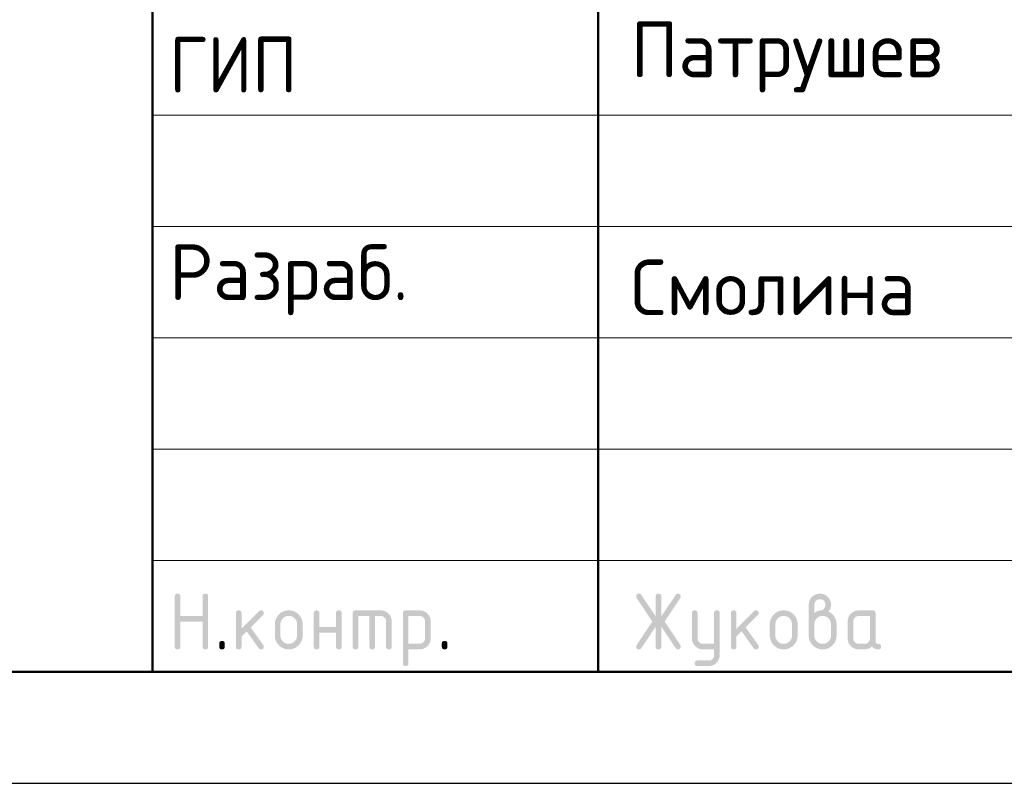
# Model space of a CAD drawing. Header units: millimetres. Extents: x 0 to 29849, y 0 to 14850.
# Tile 2 of 7: x 11202 to 13412, y 0 to 1714. Entities that reach past the tile are written whole.
import ezdxf

# ---------------------------------------------------------------- set-up
doc = ezdxf.new("R2010")
doc.units = ezdxf.units.MM
doc.layers.add('Standard', color=7, linetype='Continuous', lineweight=25)
doc.styles.add('ISOCPEUR', font='isocpeur.ttf')

msp = doc.modelspace()

# ---------------------------------------------------------------- hatches: boundary and pattern name
at = {"layer": 'Standard', "linetype": 'Continuous', "lineweight": 25, "transparency": 33554687}
for points in [[(11549.5, 306.9), (11549.5, 419.4), (11549.5, 420.2), (11549.6, 420.9), (11549.7, 421.5), (11549.9, 422.1), (11550.1, 422.7), (11550.4, 423.2), (11550.7, 423.7), (11551.1, 424.1), (11551.5, 424.5), (11552, 424.8), (11552.5, 425.1), (11553.1, 425.3), (11553.6, 425.4), (11554.3, 425.5), (11555, 425.6), (11555.8, 425.6), (11556.6, 425.6), (11557.3, 425.5), (11558, 425.4), (11558.5, 425.3), (11559.1, 425.1), (11559.6, 424.8), (11560.1, 424.5), (11560.5, 424.1), (11560.9, 423.7), (11561.2, 423.2), (11561.5, 422.7), (11561.7, 422.1), (11561.9, 421.5), (11562, 420.9), (11562.1, 420.2), (11562.1, 419.4), (11562.1, 375.7), (11611.9, 375.7), (11611.9, 419.4), (11611.9, 420.2), (11612, 420.9), (11612.1, 421.5), (11612.3, 422.1), (11612.5, 422.7), (11612.8, 423.2), (11613.1, 423.7), (11613.5, 424.1), (11613.9, 424.5), (11614.4, 424.8), (11614.9, 425.1), (11615.4, 425.3), (11616, 425.4), (11616.7, 425.5), (11617.4, 425.6), (11618.2, 425.6), (11619, 425.6), (11619.7, 425.5), (11620.3, 425.4), (11620.9, 425.3), (11621.5, 425.1), (11622, 424.8), (11622.5, 424.5), (11622.9, 424.1), (11623.3, 423.7), (11623.6, 423.2), (11623.9, 422.7), (11624.1, 422.1), (11624.3, 421.5), (11624.3, 420.9), (11624.4, 420.2), (11624.4, 419.4), (11624.4, 306.9), (11624.4, 306.1), (11624.3, 305.4), (11624.3, 304.7), (11624.1, 304.2), (11623.9, 303.6), (11623.6, 303.1), (11623.3, 302.6), (11622.9, 302.2), (11622.5, 301.8), (11622, 301.5), (11621.5, 301.2), (11620.9, 301), (11620.3, 300.8), (11619.7, 300.7), (11619, 300.6), (11618.2, 300.6), (11617.4, 300.6), (11616.7, 300.7), (11616, 300.8), (11615.4, 301), (11614.9, 301.2), (11614.4, 301.5), (11613.9, 301.8), (11613.5, 302.2), (11613.1, 302.6), (11612.8, 303.1), (11612.5, 303.6), (11612.3, 304.2), (11612.1, 304.7), (11612, 305.4), (11611.9, 306.1), (11611.9, 306.9), (11611.9, 363.1), (11562.1, 363.1), (11562.1, 306.9), (11562.1, 306.1), (11562, 305.4), (11561.9, 304.7), (11561.7, 304.2), (11561.5, 303.6), (11561.2, 303.1), (11560.9, 302.6), (11560.5, 302.2), (11560.1, 301.8), (11559.6, 301.5), (11559.1, 301.2), (11558.5, 301), (11558, 300.8), (11557.3, 300.7), (11556.6, 300.6), (11555.8, 300.6), (11555, 300.6), (11554.3, 300.7), (11553.6, 300.8), (11553.1, 301), (11552.5, 301.2), (11552, 301.5), (11551.5, 301.8), (11551.1, 302.2), (11550.7, 302.6), (11550.4, 303.1), (11550.1, 303.6), (11549.9, 304.2), (11549.7, 304.7), (11549.6, 305.4), (11549.5, 306.1)], [(12629.3, 351.8), (12597, 303.4), (12596.5, 302.7), (12596, 302.2), (12595.4, 301.7), (12594.8, 301.3), (12594.1, 301), (12593.3, 300.8), (12592.6, 300.6), (12591.7, 300.6), (12590.9, 300.6), (12590.2, 300.7), (12589.6, 300.8), (12589, 301.1), (12588.4, 301.3), (12587.9, 301.6), (12587.5, 301.9), (12587.1, 302.3), (12586.7, 302.7), (12586.4, 303.2), (12586.1, 303.7), (12585.9, 304.3), (12585.7, 304.9), (12585.6, 305.6), (12585.5, 306.4), (12585.5, 307.2), (12585.5, 308), (12585.8, 308.8), (12586.1, 309.6), (12586.6, 310.4), (12621.7, 363.1), (12586.6, 415.8), (12586.1, 416.6), (12585.8, 417.4), (12585.5, 418.3), (12585.5, 419.1), (12585.5, 419.9), (12585.6, 420.6), (12585.7, 421.4), (12585.9, 422), (12586.1, 422.6), (12586.4, 423.1), (12586.7, 423.6), (12587.1, 424), (12587.5, 424.4), (12588, 424.7), (12588.5, 425), (12589, 425.2), (12589.6, 425.4), (12590.3, 425.5), (12591, 425.6), (12591.8, 425.6), (12592.6, 425.6), (12593.3, 425.5), (12594.1, 425.3), (12594.7, 424.9), (12595.4, 424.6), (12596, 424), (12596.5, 423.5), (12597, 422.8), (12629.3, 374.5), (12629.3, 419.4), (12629.3, 420.2), (12629.4, 420.9), (12629.5, 421.5), (12629.7, 422.1), (12629.9, 422.7), (12630.2, 423.2), (12630.4, 423.7), (12630.8, 424.1), (12631.2, 424.5), (12631.7, 424.8), (12632.2, 425.1), (12632.8, 425.3), (12633.4, 425.4), (12634.1, 425.5), (12634.7, 425.6), (12635.5, 425.6), (12636.3, 425.6), (12637, 425.5), (12637.7, 425.4), (12638.3, 425.3), (12638.9, 425.1), (12639.3, 424.8), (12639.8, 424.5), (12640.2, 424.1), (12640.6, 423.7), (12640.9, 423.2), (12641.2, 422.7), (12641.4, 422.1), (12641.6, 421.5), (12641.7, 420.9), (12641.8, 420.2), (12641.8, 419.4), (12641.8, 374.5), (12674.1, 422.8), (12674.5, 423.5), (12675.1, 424), (12675.7, 424.6), (12676.3, 424.9), (12677, 425.3), (12677.8, 425.5), (12678.5, 425.6), (12679.4, 425.6), (12680, 425.6), (12680.6, 425.5), (12681.2, 425.4), (12681.7, 425.2), (12682.3, 424.9), (12682.8, 424.6), (12683.3, 424.2), (12683.7, 423.7), (12684.2, 423.3), (12684.5, 422.8), (12684.9, 422.3), (12685.1, 421.7), (12685.3, 421.1), (12685.4, 420.5), (12685.5, 419.9), (12685.5, 419.3), (12685.5, 418.4), (12685.3, 417.5), (12685, 416.6), (12684.5, 415.8), (12649.4, 363.1), (12684.5, 310.4), (12685, 309.6), (12685.3, 308.7), (12685.5, 307.9), (12685.5, 307), (12685.5, 306.3), (12685.4, 305.7), (12685.3, 305.2), (12685.1, 304.6), (12684.9, 304), (12684.5, 303.5), (12684.2, 303), (12683.8, 302.5), (12683.3, 302.1), (12682.8, 301.7), (12682.4, 301.4), (12681.8, 301.1), (12681.3, 300.9), (12680.7, 300.8), (12680.1, 300.6), (12679.5, 300.6), (12678.6, 300.6), (12677.8, 300.8), (12677, 301), (12676.3, 301.3), (12675.6, 301.7), (12675.1, 302.2), (12674.5, 302.7), (12674.1, 303.4), (12641.8, 351.8), (12641.8, 306.9), (12641.8, 306.1), (12641.7, 305.4), (12641.6, 304.7), (12641.4, 304.2), (12641.2, 303.6), (12640.9, 303.1), (12640.6, 302.6), (12640.2, 302.2), (12639.8, 301.8), (12639.3, 301.5), (12638.9, 301.2), (12638.3, 301), (12637.7, 300.8), (12637, 300.7), (12636.3, 300.6), (12635.5, 300.6), (12634.7, 300.6), (12634.1, 300.7), (12633.4, 300.8), (12632.8, 301), (12632.2, 301.2), (12631.7, 301.5), (12631.2, 301.8), (12630.8, 302.2), (12630.4, 302.6), (12630.2, 303.1), (12629.9, 303.6), (12629.7, 304.2), (12629.5, 304.7), (12629.4, 305.4), (12629.3, 306.1), (12629.3, 306.9)], [(11699.5, 347), (11738.8, 386.3), (11739.2, 386.7), (11739.7, 387.1), (11740.2, 387.4), (11740.8, 387.6), (11741.3, 387.9), (11741.9, 388), (11742.5, 388.1), (11743.2, 388.1), (11744, 388.1), (11744.7, 388), (11745.4, 387.9), (11745.9, 387.7), (11746.5, 387.5), (11747, 387.2), (11747.5, 386.9), (11747.9, 386.5), (11748.3, 386.1), (11748.6, 385.6), (11748.9, 385.1), (11749.1, 384.6), (11749.3, 384), (11749.4, 383.3), (11749.5, 382.6), (11749.5, 381.8), (11749.5, 381.2), (11749.3, 380.6), (11749.2, 380.1), (11749, 379.5), (11748.7, 379), (11748.4, 378.5), (11748, 378), (11747.6, 377.5), (11720.1, 350), (11748.2, 310.5), (11748.8, 309.6), (11749.1, 308.7), (11749.5, 307.8), (11749.5, 306.8), (11749.5, 306), (11749.4, 305.4), (11749.3, 304.7), (11749.1, 304.1), (11748.9, 303.5), (11748.6, 303), (11748.3, 302.6), (11747.9, 302.2), (11747.5, 301.8), (11747, 301.5), (11746.5, 301.2), (11745.9, 301), (11745.4, 300.8), (11744.7, 300.7), (11744, 300.6), (11743.2, 300.6), (11742.4, 300.6), (11741.6, 300.8), (11740.9, 301), (11740.2, 301.3), (11739.6, 301.6), (11739, 302.1), (11738.5, 302.6), (11738, 303.3), (11711.1, 341.1), (11699.5, 329.4), (11699.5, 306.9), (11699.5, 306.1), (11699.4, 305.4), (11699.3, 304.7), (11699.1, 304.2), (11698.9, 303.6), (11698.6, 303.1), (11698.3, 302.6), (11697.9, 302.2), (11697.5, 301.8), (11697, 301.5), (11696.5, 301.2), (11696, 301), (11695.4, 300.8), (11694.7, 300.7), (11694, 300.6), (11693.2, 300.6), (11692.4, 300.6), (11691.7, 300.7), (11691.1, 300.8), (11690.5, 301), (11689.9, 301.2), (11689.4, 301.5), (11688.9, 301.8), (11688.5, 302.2), (11688.1, 302.6), (11687.8, 303.1), (11687.5, 303.6), (11687.3, 304.2), (11687.1, 304.7), (11687, 305.4), (11687, 306.1), (11687, 306.9), (11687, 381.8), (11687, 382.6), (11687, 383.3), (11687.1, 384), (11687.3, 384.6), (11687.5, 385.1), (11687.8, 385.6), (11688.1, 386.1), (11688.5, 386.5), (11688.9, 386.9), (11689.4, 387.2), (11689.9, 387.5), (11690.5, 387.7), (11691.1, 387.9), (11691.7, 388), (11692.4, 388.1), (11693.2, 388.1), (11694, 388.1), (11694.7, 388), (11695.4, 387.9), (11696, 387.7), (11696.5, 387.5), (11697, 387.2), (11697.5, 386.9), (11697.9, 386.5), (11698.3, 386.1), (11698.6, 385.6), (11698.9, 385.1), (11699.1, 384.6), (11699.3, 384), (11699.4, 383.3), (11699.5, 382.6), (11699.5, 381.8)], [(11874.3, 338.1), (11874.3, 306.9), (11874.3, 306.1), (11874.2, 305.4), (11874.1, 304.7), (11873.9, 304.2), (11873.7, 303.6), (11873.5, 303.1), (11873.2, 302.6), (11872.8, 302.2), (11872.4, 301.8), (11871.9, 301.5), (11871.4, 301.2), (11870.8, 301), (11870.2, 300.8), (11869.5, 300.7), (11868.9, 300.6), (11868.1, 300.6), (11867.3, 300.6), (11866.6, 300.7), (11865.9, 300.8), (11865.3, 301), (11864.7, 301.2), (11864.3, 301.5), (11863.8, 301.8), (11863.4, 302.2), (11863, 302.6), (11862.7, 303.1), (11862.4, 303.6), (11862.2, 304.2), (11862, 304.7), (11861.9, 305.4), (11861.8, 306.1), (11861.8, 306.9), (11861.8, 381.8), (11861.8, 382.6), (11861.9, 383.3), (11862, 384), (11862.2, 384.6), (11862.4, 385.1), (11862.7, 385.6), (11863, 386.1), (11863.4, 386.5), (11863.8, 386.9), (11864.3, 387.2), (11864.7, 387.5), (11865.3, 387.7), (11865.9, 387.9), (11866.6, 388), (11867.3, 388.1), (11868.1, 388.1), (11868.9, 388.1), (11869.5, 388), (11870.2, 387.9), (11870.8, 387.7), (11871.4, 387.5), (11871.9, 387.2), (11872.4, 386.9), (11872.8, 386.5), (11873.2, 386.1), (11873.5, 385.6), (11873.7, 385.2), (11873.9, 384.6), (11874.1, 384), (11874.2, 383.3), (11874.3, 382.6), (11874.3, 381.8), (11874.3, 350.6), (11911.7, 350.6), (11911.7, 381.8), (11911.7, 382.6), (11911.8, 383.3), (11911.9, 384), (11912.1, 384.6), (11912.3, 385.2), (11912.6, 385.6), (11912.8, 386.1), (11913.2, 386.5), (11913.6, 386.9), (11914.1, 387.2), (11914.6, 387.5), (11915.2, 387.7), (11915.8, 387.9), (11916.5, 388), (11917.1, 388.1), (11917.9, 388.1), (11918.7, 388.1), (11919.4, 388), (11920.1, 387.9), (11920.7, 387.7), (11921.3, 387.5), (11921.7, 387.2), (11922.2, 386.9), (11922.6, 386.5), (11923, 386.1), (11923.3, 385.6), (11923.6, 385.1), (11923.8, 384.6), (11924, 384), (11924.1, 383.3), (11924.2, 382.6), (11924.2, 381.8), (11924.2, 306.9), (11924.2, 306.1), (11924.1, 305.4), (11924, 304.7), (11923.8, 304.2), (11923.6, 303.6), (11923.3, 303.1), (11923, 302.6), (11922.6, 302.2), (11922.2, 301.8), (11921.7, 301.5), (11921.3, 301.2), (11920.7, 301), (11920.1, 300.8), (11919.4, 300.7), (11918.7, 300.6), (11917.9, 300.6), (11917.1, 300.6), (11916.5, 300.7), (11915.8, 300.8), (11915.2, 301), (11914.6, 301.2), (11914.1, 301.5), (11913.6, 301.8), (11913.2, 302.2), (11912.8, 302.6), (11912.6, 303.1), (11912.3, 303.6), (11912.1, 304.2), (11911.9, 304.7), (11911.8, 305.4), (11911.7, 306.1), (11911.7, 306.9), (11911.7, 338.1)], [(11955.5, 388.1), (12011.7, 388.1), (12013, 388.1), (12014.2, 388), (12015.5, 387.8), (12016.7, 387.6), (12017.9, 387.4), (12019.1, 387.1), (12020.2, 386.7), (12021.3, 386.3), (12022.4, 385.8), (12023.5, 385.2), (12024.5, 384.7), (12025.5, 384), (12026.6, 383.3), (12027.5, 382.5), (12028.5, 381.7), (12029.4, 380.8), (12030.3, 379.9), (12031.1, 378.9), (12031.9, 378), (12032.6, 376.9), (12033.3, 375.9), (12033.8, 374.9), (12034.4, 373.8), (12034.8, 372.7), (12035.3, 371.6), (12035.6, 370.5), (12036, 369.3), (12036.2, 368.1), (12036.4, 366.9), (12036.6, 365.6), (12036.7, 364.4), (12036.7, 363.1), (12036.7, 306.9), (12036.7, 306.1), (12036.6, 305.4), (12036.5, 304.7), (12036.3, 304.2), (12036.1, 303.6), (12035.8, 303.1), (12035.5, 302.6), (12035.1, 302.2), (12034.7, 301.8), (12034.2, 301.5), (12033.7, 301.2), (12033.1, 301), (12032.6, 300.8), (12031.9, 300.7), (12031.2, 300.6), (12030.4, 300.6), (12029.6, 300.6), (12028.9, 300.7), (12028.3, 300.8), (12027.7, 301), (12027.1, 301.2), (12026.6, 301.5), (12026.1, 301.8), (12025.7, 302.2), (12025.3, 302.6), (12025, 303.1), (12024.7, 303.6), (12024.5, 304.2), (12024.3, 304.7), (12024.2, 305.4), (12024.1, 306.1), (12024.1, 306.9), (12024.1, 363.1), (12024.1, 364.4), (12023.9, 365.6), (12023.7, 366.8), (12023.2, 367.9), (12022.8, 369), (12022.1, 370.1), (12021.5, 371.1), (12020.6, 372), (12019.7, 372.9), (12018.7, 373.5), (12017.7, 374.2), (12016.5, 374.7), (12015.4, 375.1), (12014.2, 375.3), (12013, 375.5), (12011.7, 375.5), (11999.2, 375.5), (11999.2, 306.9), (11999.2, 306.1), (11999.1, 305.4), (11999, 304.7), (11998.8, 304.2), (11998.6, 303.6), (11998.3, 303.1), (11998, 302.6), (11997.7, 302.2), (11997.3, 301.8), (11996.8, 301.5), (11996.3, 301.2), (11995.7, 301), (11995.1, 300.8), (11994.4, 300.7), (11993.7, 300.6), (11993, 300.6), (11992.2, 300.6), (11991.5, 300.7), (11990.8, 300.8), (11990.2, 301), (11989.6, 301.2), (11989.1, 301.5), (11988.7, 301.8), (11988.3, 302.2), (11987.9, 302.6), (11987.6, 303.1), (11987.3, 303.6), (11987.1, 304.2), (11986.9, 304.7), (11986.8, 305.4), (11986.7, 306.1), (11986.7, 306.9), (11986.7, 375.5), (11961.8, 375.5), (11961.8, 306.9), (11961.8, 306.1), (11961.7, 305.4), (11961.6, 304.7), (11961.4, 304.2), (11961.2, 303.6), (11960.9, 303.1), (11960.6, 302.6), (11960.2, 302.2), (11959.8, 301.8), (11959.3, 301.5), (11958.8, 301.2), (11958.2, 301), (11957.7, 300.8), (11957, 300.7), (11956.3, 300.6), (11955.5, 300.6), (11954.7, 300.6), (11954, 300.7), (11953.4, 300.8), (11952.8, 301), (11952.2, 301.2), (11951.7, 301.5), (11951.2, 301.8), (11950.8, 302.2), (11950.4, 302.6), (11950.1, 303.1), (11949.8, 303.6), (11949.6, 304.2), (11949.4, 304.7), (11949.3, 305.4), (11949.2, 306.1), (11949.2, 306.9), (11949.2, 381.8), (11949.2, 382.6), (11949.3, 383.3), (11949.4, 384), (11949.6, 384.6), (11949.8, 385.1), (11950.1, 385.6), (11950.4, 386.1), (11950.8, 386.5), (11951.2, 386.9), (11951.7, 387.2), (11952.2, 387.5), (11952.8, 387.7), (11953.3, 387.9), (11954, 388), (11954.7, 388.1)], [(12760.4, 288), (12760.4, 300.6), (12735.5, 300.6), (12734.2, 300.6), (12732.9, 300.8), (12731.7, 300.9), (12730.4, 301.1), (12729.2, 301.3), (12728.1, 301.7), (12726.9, 302), (12725.8, 302.5), (12724.7, 302.9), (12723.7, 303.5), (12722.6, 304.1), (12721.6, 304.7), (12720.6, 305.4), (12719.6, 306.2), (12718.7, 307), (12717.8, 307.9), (12716.9, 308.8), (12716.1, 309.8), (12715.3, 310.8), (12714.6, 311.8), (12713.9, 312.8), (12713.4, 313.8), (12712.8, 314.9), (12712.4, 316), (12711.9, 317.1), (12711.6, 318.3), (12711.2, 319.4), (12711, 320.6), (12710.8, 321.8), (12710.7, 323.1), (12710.6, 324.3), (12710.6, 325.6), (12710.6, 381.8), (12710.6, 382.6), (12710.7, 383.3), (12710.7, 384), (12710.9, 384.6), (12711.1, 385.1), (12711.4, 385.6), (12711.7, 386.1), (12712.1, 386.5), (12712.5, 386.9), (12713, 387.2), (12713.5, 387.5), (12714.1, 387.7), (12714.7, 387.9), (12715.3, 388), (12716, 388.1), (12716.8, 388.1), (12717.6, 388.1), (12718.3, 388), (12719, 387.9), (12719.6, 387.7), (12720.1, 387.5), (12720.6, 387.2), (12721.1, 386.9), (12721.5, 386.5), (12721.9, 386.1), (12722.2, 385.6), (12722.5, 385.2), (12722.7, 384.6), (12722.9, 384), (12723, 383.3), (12723.1, 382.6), (12723.1, 381.8), (12723.1, 325.7), (12723.1, 324.4), (12723.3, 323.2), (12723.5, 322), (12724, 320.9), (12724.5, 319.8), (12725.1, 318.8), (12725.8, 317.8), (12726.8, 316.9), (12727.7, 315.9), (12728.7, 315.2), (12729.7, 314.5), (12730.8, 314.1), (12731.9, 313.6), (12733.1, 313.4), (12734.2, 313.2), (12735.5, 313.2), (12760.4, 313.2), (12760.4, 381.8), (12760.4, 382.6), (12760.5, 383.3), (12760.6, 384), (12760.8, 384.6), (12761, 385.2), (12761.3, 385.6), (12761.6, 386.1), (12762, 386.5), (12762.4, 386.9), (12762.9, 387.2), (12763.4, 387.5), (12763.9, 387.7), (12764.5, 387.9), (12765.2, 388), (12765.9, 388.1), (12766.7, 388.1), (12767.5, 388.1), (12768.1, 388), (12768.8, 387.9), (12769.4, 387.7), (12770, 387.5), (12770.5, 387.2), (12771, 386.9), (12771.4, 386.5), (12771.8, 386.1), (12772.1, 385.6), (12772.4, 385.1), (12772.5, 384.6), (12772.7, 384), (12772.8, 383.3), (12772.9, 382.6), (12772.9, 381.8), (12772.9, 288.2), (12772.9, 286.9), (12772.8, 285.6), (12772.7, 284.4), (12772.5, 283.2), (12772.3, 282), (12771.9, 280.8), (12771.6, 279.6), (12771.2, 278.5), (12770.7, 277.4), (12770.2, 276.4), (12769.6, 275.3), (12768.9, 274.3), (12768.3, 273.3), (12767.5, 272.3), (12766.7, 271.4), (12765.8, 270.5), (12764.9, 269.6), (12764, 268.8), (12763, 268), (12762, 267.3), (12761, 266.6), (12760, 266), (12759, 265.5), (12757.9, 265), (12756.8, 264.6), (12755.6, 264.2), (12754.5, 263.9), (12753.3, 263.6), (12752.1, 263.4), (12750.8, 263.3), (12749.6, 263.2), (12748.3, 263.2), (12723.1, 263.2), (12722.3, 263.2), (12721.6, 263.3), (12720.9, 263.4), (12720.3, 263.6), (12719.8, 263.8), (12719.3, 264.1), (12718.8, 264.4), (12718.4, 264.8), (12718, 265.1), (12717.7, 265.6), (12717.4, 266.1), (12717.2, 266.7), (12717, 267.3), (12716.9, 268), (12716.8, 268.7), (12716.8, 269.5), (12716.8, 270.1), (12716.9, 270.7), (12717.1, 271.2), (12717.3, 271.8), (12717.5, 272.3), (12717.9, 272.8), (12718.2, 273.3), (12718.7, 273.8), (12719.2, 274.3), (12719.7, 274.6), (12720.2, 275), (12720.8, 275.2), (12721.3, 275.5), (12721.9, 275.6), (12722.5, 275.7), (12723.1, 275.7), (12748, 275.7), (12749.3, 275.7), (12750.5, 275.9), (12751.7, 276.1), (12752.8, 276.6), (12753.9, 277), (12754.9, 277.7), (12755.9, 278.3), (12756.8, 279.2), (12757.7, 280.1), (12758.4, 281.1), (12759.1, 282), (12759.5, 283.2), (12760, 284.2), (12760.2, 285.5), (12760.4, 286.7)], [(12810.5, 347), (12849.8, 386.3), (12850.2, 386.7), (12850.7, 387.1), (12851.2, 387.4), (12851.8, 387.6), (12852.4, 387.9), (12853, 388), (12853.6, 388.1), (12854.2, 388.1), (12855, 388.1), (12855.7, 388), (12856.4, 387.9), (12857, 387.7), (12857.6, 387.5), (12858.1, 387.2), (12858.5, 386.9), (12858.9, 386.5), (12859.3, 386.1), (12859.6, 385.6), (12859.9, 385.1), (12860.1, 384.6), (12860.3, 384), (12860.4, 383.3), (12860.5, 382.6), (12860.5, 381.8), (12860.5, 381.2), (12860.4, 380.6), (12860.3, 380.1), (12860, 379.5), (12859.8, 379), (12859.4, 378.5), (12859.1, 378), (12858.6, 377.5), (12831.1, 350), (12859.3, 310.5), (12859.9, 309.6), (12860.2, 308.7), (12860.5, 307.8), (12860.5, 306.8), (12860.5, 306), (12860.4, 305.4), (12860.3, 304.7), (12860.1, 304.1), (12859.9, 303.5), (12859.6, 303), (12859.3, 302.6), (12858.9, 302.2), (12858.5, 301.8), (12858.1, 301.5), (12857.6, 301.2), (12857, 301), (12856.4, 300.8), (12855.7, 300.7), (12855, 300.6), (12854.2, 300.6), (12853.4, 300.6), (12852.7, 300.8), (12851.9, 301), (12851.3, 301.3), (12850.6, 301.6), (12850.1, 302.1), (12849.5, 302.6), (12849, 303.3), (12822.2, 341.1), (12810.5, 329.4), (12810.5, 306.9), (12810.5, 306.1), (12810.4, 305.4), (12810.3, 304.7), (12810.1, 304.2), (12809.9, 303.6), (12809.6, 303.1), (12809.3, 302.6), (12808.9, 302.2), (12808.6, 301.8), (12808.1, 301.5), (12807.6, 301.2), (12807, 301), (12806.4, 300.8), (12805.7, 300.7), (12805, 300.6), (12804.2, 300.6), (12803.5, 300.6), (12802.8, 300.7), (12802.1, 300.8), (12801.5, 301), (12800.9, 301.2), (12800.4, 301.5), (12799.9, 301.8), (12799.5, 302.2), (12799.2, 302.6), (12798.9, 303.1), (12798.6, 303.6), (12798.4, 304.2), (12798.2, 304.7), (12798.1, 305.4), (12798, 306.1), (12798, 306.9), (12798, 381.8), (12798, 382.6), (12798.1, 383.3), (12798.2, 384), (12798.4, 384.6), (12798.6, 385.1), (12798.9, 385.6), (12799.2, 386.1), (12799.5, 386.5), (12799.9, 386.9), (12800.4, 387.2), (12800.9, 387.5), (12801.5, 387.7), (12802.1, 387.9), (12802.8, 388), (12803.5, 388.1), (12804.2, 388.1), (12805, 388.1), (12805.7, 388), (12806.4, 387.9), (12807, 387.7), (12807.6, 387.5), (12808.1, 387.2), (12808.6, 386.9), (12808.9, 386.5), (12809.3, 386.1), (12809.6, 385.6), (12809.9, 385.1), (12810.1, 384.6), (12810.3, 384), (12810.4, 383.3), (12810.5, 382.6), (12810.5, 381.8)], [(11649.5, 313.2), (11649.5, 313.9), (11649.6, 314.6), (11649.7, 315.3), (11649.9, 315.9), (11650.1, 316.5), (11650.4, 317), (11650.7, 317.5), (11651.1, 317.9), (11651.5, 318.3), (11651.9, 318.5), (11652.4, 318.8), (11653, 319), (11653.6, 319.2), (11654.3, 319.3), (11655, 319.4), (11655.8, 319.4), (11656.5, 319.4), (11657.2, 319.3), (11657.9, 319.2), (11658.5, 319), (11659.1, 318.8), (11659.6, 318.5), (11660.1, 318.3), (11660.4, 317.9), (11660.8, 317.5), (11661.1, 317), (11661.4, 316.5), (11661.6, 315.9), (11661.8, 315.3), (11661.9, 314.6), (11662, 313.9), (11662, 313.2), (11662, 306.9), (11662, 306.1), (11661.9, 305.4), (11661.8, 304.8), (11661.6, 304.2), (11661.4, 303.6), (11661.1, 303.1), (11660.8, 302.6), (11660.4, 302.2), (11660.1, 301.8), (11659.6, 301.5), (11659.1, 301.2), (11658.5, 301), (11657.9, 300.8), (11657.2, 300.7), (11656.5, 300.6), (11655.8, 300.6), (11655, 300.6), (11654.3, 300.7), (11653.6, 300.8), (11653, 301), (11652.4, 301.2), (11651.9, 301.5), (11651.5, 301.8), (11651.1, 302.2), (11650.7, 302.6), (11650.4, 303.1), (11650.1, 303.6), (11649.9, 304.2), (11649.7, 304.8), (11649.6, 305.4), (11649.5, 306.1), (11649.5, 306.9)], [(12149.1, 313.2), (12149.1, 313.9), (12149.2, 314.6), (12149.3, 315.3), (12149.5, 315.9), (12149.7, 316.5), (12150, 317), (12150.3, 317.5), (12150.7, 317.9), (12151.1, 318.3), (12151.6, 318.5), (12152.1, 318.8), (12152.7, 319), (12153.3, 319.2), (12153.9, 319.3), (12154.6, 319.4), (12155.4, 319.4), (12156.2, 319.4), (12156.9, 319.3), (12157.6, 319.2), (12158.2, 319), (12158.7, 318.8), (12159.2, 318.5), (12159.7, 318.3), (12160.1, 317.9), (12160.5, 317.5), (12160.8, 317), (12161.1, 316.5), (12161.3, 315.9), (12161.5, 315.3), (12161.6, 314.6), (12161.7, 313.9), (12161.7, 313.2), (12161.7, 306.9), (12161.7, 306.1), (12161.6, 305.4), (12161.5, 304.8), (12161.3, 304.2), (12161.1, 303.6), (12160.8, 303.1), (12160.5, 302.6), (12160.1, 302.2), (12159.7, 301.8), (12159.2, 301.5), (12158.7, 301.2), (12158.2, 301), (12157.6, 300.8), (12156.9, 300.7), (12156.2, 300.6), (12155.4, 300.6), (12154.6, 300.6), (12153.9, 300.7), (12153.3, 300.8), (12152.7, 301), (12152.1, 301.2), (12151.6, 301.5), (12151.1, 301.8), (12150.7, 302.2), (12150.3, 302.6), (12150, 303.1), (12149.7, 303.6), (12149.5, 304.2), (12149.3, 304.8), (12149.2, 305.4), (12149.1, 306.1), (12149.1, 306.9)]]:
    msp.add_hatch(color=7, dxfattribs=at).paths.add_polyline_path(points, flags=16)
h = msp.add_hatch(color=7, dxfattribs=at)
h.paths.add_polyline_path([(12985.4, 381.9), (12987.4, 383.4), (12989.3, 384.6), (12991.2, 385.8), (12993, 386.6), (12994.8, 387.3), (12996.6, 387.7), (12998.3, 388.1), (12999.9, 388.1), (13000.9, 388.1), (13001.9, 388.4), (13002.8, 388.7), (13003.7, 389.2), (13004.6, 389.7), (13005.5, 390.6), (13006.3, 391.4), (13007.1, 392.5), (13007.9, 393.5), (13008.6, 394.5), (13009.2, 395.5), (13009.6, 396.5), (13010, 397.6), (13010.2, 398.6), (13010.4, 399.6), (13010.4, 400.6), (13010.4, 401.9), (13010.1, 403.2), (13009.9, 404.4), (13009.5, 405.5), (13009, 406.6), (13008.3, 407.6), (13007.7, 408.6), (13006.8, 409.5), (13005.9, 410.4), (13004.9, 411.1), (13003.9, 411.8), (13002.7, 412.2), (13001.6, 412.7), (13000.4, 412.9), (12999.2, 413.1), (12997.9, 413.1), (12996.6, 413.1), (12995.4, 412.9), (12994.2, 412.7), (12993, 412.2), (12991.9, 411.7), (12990.9, 411.1), (12989.9, 410.4), (12989, 409.5), (12988.1, 408.6), (12987.4, 407.5), (12986.7, 406.5), (12986.3, 405.4), (12985.8, 404.3), (12985.6, 403.1), (12985.4, 401.9), (12985.4, 400.6)])
h.paths.add_polyline_path([(13016.5, 385.6), (13018.7, 384.7), (13020.6, 383.5), (13022.5, 382.4), (13024.2, 380.9), (13025.9, 379.5), (13027.4, 377.8), (13028.9, 376.1), (13030.2, 374.1), (13031.4, 372.2), (13032.4, 370.1), (13033.3, 368), (13034, 365.9), (13034.6, 363.7), (13034.9, 361.5), (13035.2, 359.2), (13035.2, 356.9), (13035.2, 331.9), (13035.2, 330.3), (13035.1, 328.7), (13034.9, 327.1), (13034.7, 325.6), (13034.4, 324.1), (13033.9, 322.7), (13033.5, 321.2), (13032.9, 319.8), (13032.4, 318.4), (13031.7, 317.1), (13031, 315.8), (13030.1, 314.5), (13029.2, 313.3), (13028.2, 312.1), (13027.2, 310.9), (13026.1, 309.7), (13025, 308.6), (13023.8, 307.6), (13022.6, 306.6), (13021.3, 305.8), (13020, 304.9), (13018.7, 304.2), (13017.4, 303.5), (13016, 302.9), (13014.6, 302.3), (13013.2, 301.9), (13011.8, 301.5), (13010.3, 301.2), (13008.8, 300.9), (13007.2, 300.8), (13005.7, 300.6), (13004, 300.6), (13002.4, 300.6), (13000.8, 300.8), (12999.3, 300.9), (12997.8, 301.2), (12996.3, 301.5), (12994.8, 301.9), (12993.4, 302.4), (12992, 302.9), (12990.6, 303.5), (12989.3, 304.2), (12988, 304.9), (12986.7, 305.8), (12985.4, 306.6), (12984.2, 307.6), (12983.1, 308.6), (12981.9, 309.8), (12980.8, 310.9), (12979.8, 312.1), (12978.8, 313.3), (12977.9, 314.6), (12977.1, 315.9), (12976.4, 317.2), (12975.7, 318.5), (12975.1, 319.9), (12974.5, 321.3), (12974.1, 322.7), (12973.7, 324.1), (12973.4, 325.6), (12973.1, 327.1), (12973, 328.7), (12972.8, 330.3), (12972.8, 331.9), (12972.8, 400.6), (12972.8, 402), (12973, 403.2), (12973.1, 404.5), (12973.3, 405.7), (12973.5, 406.9), (12973.9, 408.1), (12974.2, 409.2), (12974.7, 410.3), (12975.1, 411.4), (12975.7, 412.5), (12976.3, 413.6), (12976.9, 414.6), (12977.6, 415.6), (12978.4, 416.5), (12979.2, 417.5), (12980.1, 418.4), (12981, 419.3), (12982, 420.1), (12982.9, 420.9), (12983.9, 421.6), (12985, 422.3), (12986, 422.8), (12987.1, 423.4), (12988.2, 423.8), (12989.3, 424.3), (12990.4, 424.6), (12991.6, 425), (12992.8, 425.2), (12994, 425.4), (12995.2, 425.5), (12996.5, 425.6), (12997.8, 425.6), (12999.1, 425.6), (13000.3, 425.5), (13001.6, 425.4), (13002.8, 425.2), (13004, 425), (13005.2, 424.6), (13006.3, 424.3), (13007.4, 423.8), (13008.6, 423.4), (13009.6, 422.8), (13010.7, 422.2), (13011.7, 421.5), (13012.7, 420.9), (13013.6, 420.1), (13014.6, 419.3), (13015.5, 418.4), (13016.4, 417.4), (13017.2, 416.5), (13018, 415.5), (13018.6, 414.5), (13019.3, 413.5), (13019.9, 412.4), (13020.4, 411.4), (13020.9, 410.3), (13021.3, 409.2), (13021.7, 408), (13022, 406.9), (13022.3, 405.7), (13022.5, 404.5), (13022.6, 403.2), (13022.7, 401.9), (13022.7, 400.6), (13022.7, 398.3), (13022.3, 396.1), (13021.9, 394), (13021.2, 392.1), (13020.4, 390.3), (13019.2, 388.6), (13018.1, 387)], flags=16)
h.paths.add_polyline_path([(13022.7, 331.9), (13022.7, 356.9), (13022.7, 358.8), (13022.4, 360.6), (13022, 362.4), (13021.3, 364.1), (13020.7, 365.8), (13019.7, 367.3), (13018.6, 368.8), (13017.3, 370.2), (13015.9, 371.5), (13014.4, 372.6), (13012.9, 373.6), (13011.3, 374.3), (13009.6, 375), (13007.8, 375.3), (13006, 375.6), (13004, 375.6), (13002.1, 375.6), (13000.3, 375.3), (12998.5, 375), (12996.8, 374.3), (12995.2, 373.6), (12993.6, 372.6), (12992.1, 371.5), (12990.8, 370.2), (12989.4, 368.8), (12988.4, 367.3), (12987.4, 365.8), (12986.7, 364.1), (12986, 362.4), (12985.7, 360.6), (12985.4, 358.8), (12985.4, 356.9), (12985.4, 331.9), (12985.4, 329.9), (12985.7, 328.1), (12986, 326.3), (12986.7, 324.7), (12987.4, 323), (12988.4, 321.5), (12989.4, 320), (12990.8, 318.6), (12992.1, 317.2), (12993.6, 316.2), (12995.2, 315.2), (12996.8, 314.5), (12998.5, 313.8), (13000.3, 313.5), (13002.1, 313.2), (13004, 313.2), (13006, 313.2), (13007.8, 313.5), (13009.6, 313.9), (13011.3, 314.5), (13012.9, 315.2), (13014.4, 316.3), (13015.9, 317.3), (13017.3, 318.7), (13018.6, 320), (13019.7, 321.5), (13020.7, 323.1), (13021.3, 324.7), (13022, 326.4), (13022.4, 328.2), (13022.7, 330)])
h = msp.add_hatch(color=7, dxfattribs=at)
h.paths.add_polyline_path([(11774.4, 331.9), (11774.4, 356.8), (11774.4, 358.5), (11774.5, 360), (11774.7, 361.6), (11775, 363.1), (11775.2, 364.6), (11775.7, 366), (11776.1, 367.5), (11776.7, 368.9), (11777.2, 370.2), (11777.9, 371.6), (11778.7, 372.9), (11779.5, 374.1), (11780.4, 375.4), (11781.4, 376.6), (11782.4, 377.8), (11783.5, 378.9), (11784.6, 380.1), (11785.8, 381.1), (11787, 382.1), (11788.3, 382.9), (11789.6, 383.8), (11790.9, 384.5), (11792.2, 385.2), (11793.6, 385.8), (11795, 386.4), (11796.4, 386.8), (11797.8, 387.2), (11799.3, 387.5), (11800.8, 387.8), (11802.4, 387.9), (11804, 388.1), (11805.6, 388.1), (11807.2, 388.1), (11808.8, 387.9), (11810.4, 387.8), (11811.9, 387.5), (11813.4, 387.2), (11814.8, 386.8), (11816.3, 386.4), (11817.7, 385.8), (11819.1, 385.3), (11820.4, 384.5), (11821.7, 383.8), (11823, 383), (11824.2, 382.1), (11825.4, 381.2), (11826.6, 380.2), (11827.7, 379), (11828.9, 377.9), (11829.9, 376.7), (11830.8, 375.5), (11831.7, 374.3), (11832.5, 373), (11833.2, 371.7), (11833.9, 370.4), (11834.5, 369), (11835.1, 367.6), (11835.5, 366.1), (11835.9, 364.7), (11836.2, 363.2), (11836.5, 361.7), (11836.6, 360.1), (11836.8, 358.5), (11836.8, 356.8), (11836.8, 331.9), (11836.8, 330.2), (11836.6, 328.7), (11836.5, 327.1), (11836.2, 325.6), (11835.9, 324.1), (11835.5, 322.7), (11835.1, 321.2), (11834.5, 319.9), (11833.9, 318.5), (11833.2, 317.2), (11832.5, 315.8), (11831.6, 314.6), (11830.8, 313.3), (11829.8, 312.1), (11828.8, 310.9), (11827.6, 309.8), (11826.5, 308.6), (11825.3, 307.6), (11824.1, 306.6), (11822.8, 305.8), (11821.6, 304.9), (11820.3, 304.2), (11818.9, 303.5), (11817.6, 302.9), (11816.2, 302.4), (11814.7, 301.9), (11813.3, 301.5), (11811.8, 301.2), (11810.3, 300.9), (11808.7, 300.8), (11807.2, 300.6), (11805.6, 300.6), (11804, 300.6), (11802.4, 300.8), (11800.8, 300.9), (11799.3, 301.2), (11797.8, 301.5), (11796.4, 301.9), (11795, 302.4), (11793.6, 302.9), (11792.2, 303.5), (11790.9, 304.2), (11789.6, 304.9), (11788.3, 305.8), (11787, 306.6), (11785.8, 307.6), (11784.6, 308.6), (11783.5, 309.8), (11782.4, 310.9), (11781.4, 312.1), (11780.4, 313.3), (11779.5, 314.6), (11778.7, 315.8), (11777.9, 317.2), (11777.2, 318.5), (11776.7, 319.9), (11776.1, 321.2), (11775.7, 322.7), (11775.2, 324.1), (11775, 325.6), (11774.7, 327.1), (11774.5, 328.7), (11774.4, 330.2)], flags=16)
h.paths.add_polyline_path([(11824.2, 331.9), (11824.2, 356.9), (11824.2, 358.8), (11823.9, 360.6), (11823.6, 362.4), (11822.9, 364.1), (11822.2, 365.8), (11821.2, 367.3), (11820.1, 368.8), (11818.8, 370.2), (11817.4, 371.5), (11815.9, 372.6), (11814.4, 373.6), (11812.7, 374.3), (11811.1, 375), (11809.3, 375.3), (11807.5, 375.6), (11805.6, 375.6), (11803.6, 375.6), (11801.8, 375.3), (11800.1, 375), (11798.4, 374.3), (11796.8, 373.6), (11795.2, 372.6), (11793.7, 371.5), (11792.4, 370.2), (11791, 368.8), (11790, 367.3), (11789, 365.8), (11788.3, 364.1), (11787.6, 362.4), (11787.2, 360.6), (11786.9, 358.8), (11786.9, 356.9), (11786.9, 331.9), (11786.9, 329.9), (11787.2, 328.1), (11787.6, 326.3), (11788.3, 324.7), (11788.9, 323), (11790, 321.5), (11791, 320), (11792.3, 318.6), (11793.7, 317.2), (11795.2, 316.2), (11796.7, 315.2), (11798.3, 314.5), (11800, 313.8), (11801.8, 313.5), (11803.6, 313.2), (11805.6, 313.2), (11807.5, 313.2), (11809.3, 313.5), (11811.1, 313.9), (11812.7, 314.5), (11814.4, 315.2), (11815.9, 316.3), (11817.4, 317.3), (11818.8, 318.7), (11820.1, 320), (11821.2, 321.5), (11822.2, 323.1), (11822.9, 324.7), (11823.6, 326.4), (11823.9, 328.2), (11824.2, 330)])
h = msp.add_hatch(color=7, dxfattribs=at)
h.paths.add_polyline_path([(12061.7, 381.8), (12061.7, 382.6), (12061.8, 383.3), (12061.9, 384), (12062.1, 384.6), (12062.3, 385.1), (12062.6, 385.6), (12062.9, 386.1), (12063.3, 386.5), (12063.7, 386.9), (12064.2, 387.2), (12064.6, 387.5), (12065.2, 387.7), (12065.8, 387.9), (12066.5, 388), (12067.2, 388.1), (12068, 388.1), (12099.1, 388.1), (12100.5, 388.1), (12101.7, 388), (12103, 387.8), (12104.2, 387.6), (12105.4, 387.4), (12106.6, 387.1), (12107.7, 386.7), (12108.8, 386.3), (12109.9, 385.8), (12111, 385.2), (12112, 384.7), (12113, 384), (12114.1, 383.3), (12115, 382.5), (12116, 381.7), (12116.9, 380.8), (12117.8, 379.9), (12118.6, 379), (12119.4, 378), (12120, 377), (12120.7, 376), (12121.3, 374.9), (12121.8, 373.9), (12122.3, 372.8), (12122.7, 371.7), (12123.1, 370.5), (12123.4, 369.4), (12123.6, 368.1), (12123.9, 366.9), (12124, 365.7), (12124.1, 364.4), (12124.1, 363.1), (12124.1, 325.6), (12124.1, 324.3), (12124, 323.1), (12123.9, 321.8), (12123.6, 320.6), (12123.4, 319.4), (12123.1, 318.3), (12122.7, 317.1), (12122.3, 316), (12121.8, 314.9), (12121.3, 313.8), (12120.7, 312.8), (12120, 311.8), (12119.4, 310.8), (12118.6, 309.8), (12117.8, 308.8), (12116.9, 307.9), (12116, 307), (12115, 306.2), (12114.1, 305.4), (12113.1, 304.7), (12112.1, 304.1), (12111, 303.5), (12109.9, 302.9), (12108.8, 302.5), (12107.7, 302), (12106.6, 301.7), (12105.4, 301.3), (12104.2, 301.1), (12103, 300.9), (12101.7, 300.8), (12100.5, 300.6), (12099.2, 300.6), (12074.2, 300.6), (12074.2, 269.4), (12074.2, 268.7), (12074.1, 268), (12074, 267.3), (12073.8, 266.7), (12073.7, 266.1), (12073.4, 265.6), (12073.1, 265.1), (12072.7, 264.7), (12072.3, 264.4), (12071.8, 264.1), (12071.3, 263.8), (12070.7, 263.6), (12070.1, 263.4), (12069.4, 263.3), (12068.8, 263.2), (12068, 263.2), (12067.2, 263.2), (12066.5, 263.3), (12065.8, 263.4), (12065.2, 263.6), (12064.7, 263.8), (12064.2, 264.1), (12063.7, 264.4), (12063.3, 264.8), (12062.9, 265.1), (12062.6, 265.6), (12062.3, 266.1), (12062.1, 266.7), (12061.9, 267.3), (12061.8, 268), (12061.7, 268.7), (12061.7, 269.4)], flags=16)
h.paths.add_polyline_path([(12074.2, 375.5), (12074.2, 313.2), (12099.1, 313.2), (12100.4, 313.2), (12101.6, 313.4), (12102.8, 313.6), (12103.9, 314.1), (12105, 314.5), (12106, 315.2), (12107, 315.9), (12107.9, 316.8), (12108.9, 317.7), (12109.5, 318.7), (12110.2, 319.7), (12110.7, 320.8), (12111.1, 321.9), (12111.4, 323.1), (12111.6, 324.3), (12111.6, 325.6), (12111.6, 363.1), (12111.6, 364.4), (12111.4, 365.6), (12111.1, 366.8), (12110.7, 367.9), (12110.2, 369.1), (12109.6, 370.1), (12108.9, 371.1), (12108, 372), (12107.1, 372.9), (12106.1, 373.5), (12105.1, 374.2), (12104, 374.7), (12102.9, 375.1), (12101.7, 375.3), (12100.5, 375.5), (12099.1, 375.5)])
h = msp.add_hatch(color=7, dxfattribs=at)
h.paths.add_polyline_path([(12885.4, 331.9), (12885.4, 356.8), (12885.4, 358.5), (12885.6, 360), (12885.7, 361.6), (12886, 363.1), (12886.3, 364.6), (12886.7, 366), (12887.1, 367.5), (12887.7, 368.9), (12888.3, 370.2), (12889, 371.6), (12889.7, 372.9), (12890.5, 374.1), (12891.4, 375.4), (12892.4, 376.6), (12893.4, 377.8), (12894.5, 378.9), (12895.7, 380.1), (12896.9, 381.1), (12898.1, 382.1), (12899.3, 382.9), (12900.6, 383.8), (12901.9, 384.5), (12903.2, 385.2), (12904.6, 385.8), (12906, 386.4), (12907.4, 386.8), (12908.9, 387.2), (12910.4, 387.5), (12911.9, 387.8), (12913.4, 387.9), (12915, 388.1), (12916.6, 388.1), (12918.2, 388.1), (12919.8, 387.9), (12921.4, 387.8), (12922.9, 387.5), (12924.4, 387.2), (12925.9, 386.8), (12927.3, 386.4), (12928.7, 385.8), (12930.1, 385.3), (12931.4, 384.5), (12932.7, 383.8), (12934, 383), (12935.3, 382.1), (12936.5, 381.2), (12937.6, 380.2), (12938.8, 379), (12939.9, 377.9), (12940.9, 376.7), (12941.9, 375.5), (12942.7, 374.3), (12943.6, 373), (12944.3, 371.7), (12945, 370.4), (12945.5, 369), (12946.1, 367.6), (12946.5, 366.1), (12947, 364.7), (12947.2, 363.2), (12947.5, 361.7), (12947.7, 360.1), (12947.8, 358.5), (12947.8, 356.8), (12947.8, 331.9), (12947.8, 330.2), (12947.7, 328.7), (12947.5, 327.1), (12947.2, 325.6), (12946.9, 324.1), (12946.5, 322.7), (12946.1, 321.2), (12945.5, 319.9), (12944.9, 318.5), (12944.2, 317.2), (12943.5, 315.8), (12942.7, 314.6), (12941.8, 313.3), (12940.8, 312.1), (12939.8, 310.9), (12938.7, 309.8), (12937.5, 308.6), (12936.3, 307.6), (12935.1, 306.6), (12933.9, 305.8), (12932.6, 304.9), (12931.3, 304.2), (12930, 303.5), (12928.6, 302.9), (12927.2, 302.4), (12925.8, 301.9), (12924.3, 301.5), (12922.8, 301.2), (12921.3, 300.9), (12919.8, 300.8), (12918.2, 300.6), (12916.6, 300.6), (12915, 300.6), (12913.4, 300.8), (12911.9, 300.9), (12910.4, 301.2), (12908.9, 301.5), (12907.4, 301.9), (12906, 302.4), (12904.6, 302.9), (12903.2, 303.5), (12901.9, 304.2), (12900.6, 304.9), (12899.3, 305.8), (12898.1, 306.6), (12896.9, 307.6), (12895.7, 308.6), (12894.5, 309.8), (12893.4, 310.9), (12892.4, 312.1), (12891.4, 313.3), (12890.5, 314.6), (12889.7, 315.8), (12889, 317.2), (12888.3, 318.5), (12887.7, 319.9), (12887.1, 321.2), (12886.7, 322.7), (12886.3, 324.1), (12886, 325.6), (12885.7, 327.1), (12885.6, 328.7), (12885.4, 330.2)], flags=16)
h.paths.add_polyline_path([(12935.3, 331.9), (12935.3, 356.9), (12935.3, 358.8), (12934.9, 360.6), (12934.6, 362.4), (12933.9, 364.1), (12933.2, 365.8), (12932.2, 367.3), (12931.2, 368.8), (12929.8, 370.2), (12928.4, 371.5), (12926.9, 372.6), (12925.4, 373.6), (12923.8, 374.3), (12922.1, 375), (12920.3, 375.3), (12918.5, 375.6), (12916.6, 375.6), (12914.7, 375.6), (12912.9, 375.3), (12911.1, 375), (12909.4, 374.3), (12907.8, 373.6), (12906.3, 372.6), (12904.8, 371.5), (12903.4, 370.2), (12902, 368.8), (12901, 367.3), (12900, 365.8), (12899.3, 364.1), (12898.6, 362.4), (12898.3, 360.6), (12897.9, 358.8), (12897.9, 356.9), (12897.9, 331.9), (12897.9, 329.9), (12898.3, 328.1), (12898.6, 326.3), (12899.3, 324.7), (12900, 323), (12901, 321.5), (12902, 320), (12903.4, 318.6), (12904.7, 317.2), (12906.2, 316.2), (12907.7, 315.2), (12909.4, 314.5), (12911, 313.8), (12912.8, 313.5), (12914.7, 313.2), (12916.6, 313.2), (12918.5, 313.2), (12920.3, 313.5), (12922.1, 313.9), (12923.8, 314.5), (12925.4, 315.2), (12926.9, 316.3), (12928.4, 317.3), (12929.8, 318.7), (12931.2, 320), (12932.2, 321.5), (12933.2, 323.1), (12933.9, 324.7), (12934.6, 326.4), (12934.9, 328.2), (12935.3, 330)])
h = msp.add_hatch(color=7, dxfattribs=at)
h.paths.add_polyline_path([(13110.1, 375.5), (13085.2, 375.5), (13083.9, 375.5), (13082.7, 375.3), (13081.5, 375.1), (13080.4, 374.6), (13079.3, 374.2), (13078.3, 373.5), (13077.3, 372.8), (13076.4, 371.9), (13075.5, 371), (13074.8, 370), (13074.2, 369), (13073.7, 367.9), (13073.3, 366.8), (13073, 365.6), (13072.8, 364.4), (13072.8, 363.1), (13072.8, 325.6), (13072.8, 324.4), (13073, 323.2), (13073.3, 322), (13073.7, 320.9), (13074.2, 319.8), (13074.9, 318.8), (13075.6, 317.8), (13076.5, 316.9), (13077.4, 315.9), (13078.4, 315.2), (13079.4, 314.5), (13080.5, 314.1), (13081.6, 313.6), (13082.8, 313.4), (13084, 313.2), (13085.2, 313.2), (13097.7, 313.2), (13099, 313.2), (13100.2, 313.4), (13101.4, 313.6), (13102.5, 314.1), (13103.6, 314.5), (13104.6, 315.2), (13105.6, 315.9), (13106.5, 316.8), (13107.4, 317.7), (13108.1, 318.7), (13108.8, 319.7), (13109.2, 320.8), (13109.7, 321.9), (13109.9, 323.1), (13110.1, 324.3), (13110.1, 325.6)])
h.paths.add_polyline_path([(13135.2, 306.9), (13135.2, 306.1), (13135.1, 305.4), (13135, 304.7), (13134.8, 304.2), (13134.6, 303.6), (13134.3, 303.1), (13134, 302.6), (13133.6, 302.2), (13133.2, 301.8), (13132.7, 301.5), (13132.2, 301.2), (13131.6, 301), (13131.1, 300.8), (13130.4, 300.7), (13129.7, 300.6), (13128.9, 300.6), (13126.7, 300.6), (13124.7, 301.1), (13122.8, 301.5), (13121, 302.3), (13119.2, 303.1), (13117.6, 304.4), (13116, 305.6), (13114.6, 307.3), (13112.9, 305.6), (13111, 304.4), (13109.1, 303.1), (13106.9, 302.3), (13104.8, 301.5), (13102.5, 301.1), (13100.2, 300.6), (13097.7, 300.6), (13085.2, 300.6), (13083.9, 300.6), (13082.7, 300.8), (13081.4, 300.9), (13080.2, 301.1), (13079, 301.3), (13077.8, 301.7), (13076.7, 302), (13075.6, 302.5), (13074.4, 302.9), (13073.4, 303.5), (13072.3, 304), (13071.3, 304.7), (13070.3, 305.4), (13069.4, 306.2), (13068.4, 307), (13067.5, 307.9), (13066.6, 308.8), (13065.8, 309.7), (13065, 310.7), (13064.3, 311.7), (13063.7, 312.7), (13063.1, 313.8), (13062.5, 314.8), (13062.1, 315.9), (13061.6, 317), (13061.3, 318.2), (13061, 319.4), (13060.7, 320.6), (13060.5, 321.8), (13060.4, 323), (13060.3, 324.3), (13060.3, 325.6), (13060.3, 363.1), (13060.3, 364.4), (13060.4, 365.7), (13060.5, 366.9), (13060.7, 368.1), (13061, 369.4), (13061.3, 370.5), (13061.6, 371.7), (13062.1, 372.8), (13062.5, 373.9), (13063.1, 374.9), (13063.7, 376), (13064.3, 377), (13065, 378), (13065.8, 379), (13066.6, 379.9), (13067.5, 380.8), (13068.4, 381.7), (13069.4, 382.5), (13070.3, 383.3), (13071.3, 384), (13072.3, 384.7), (13073.4, 385.2), (13074.4, 385.8), (13075.6, 386.3), (13076.7, 386.7), (13077.8, 387.1), (13079, 387.4), (13080.2, 387.6), (13081.4, 387.8), (13082.7, 388), (13083.9, 388.1), (13085.2, 388.1), (13116.4, 388.1), (13117.2, 388.1), (13117.9, 388), (13118.6, 387.9), (13119.1, 387.7), (13119.7, 387.5), (13120.2, 387.2), (13120.7, 386.9), (13121.1, 386.5), (13121.5, 386.1), (13121.8, 385.6), (13122.1, 385.1), (13122.3, 384.6), (13122.5, 384), (13122.6, 383.3), (13122.7, 382.6), (13122.7, 381.8), (13122.7, 319.4), (13122.7, 318.6), (13122.8, 317.9), (13122.9, 317.2), (13123, 316.7), (13123.2, 316.1), (13123.5, 315.6), (13123.8, 315.1), (13124.2, 314.7), (13124.6, 314.3), (13125.1, 314), (13125.6, 313.7), (13126.2, 313.5), (13126.8, 313.3), (13127.4, 313.2), (13128.1, 313.1), (13128.9, 313.1), (13129.7, 313.1), (13130.4, 313), (13131.1, 312.9), (13131.6, 312.7), (13132.2, 312.5), (13132.7, 312.3), (13133.2, 312), (13133.6, 311.6), (13134, 311.2), (13134.3, 310.7), (13134.6, 310.2), (13134.8, 309.6), (13135, 309), (13135.1, 308.4), (13135.2, 307.7)], flags=16)

# ---------------------------------------------------------------- linework, layer by layer
at = {"layer": 'Standard', "color": 7, "linetype": 'Continuous', "lineweight": 50, "transparency": 33554687}
for p, q in [((11500, 250), (11500, 3000)), ((12500, 250), (12500, 3000))]:
    msp.add_line(p, q, dxfattribs=at)
at = {"layer": 'Standard', "color": 7, "linetype": 'Continuous', "lineweight": 13, "transparency": 33554687}
for p, q in [((11500, 1500), (14750, 1500)), ((11500, 1250), (14750, 1250)), ((11500, 1250), (14750, 1250)), ((11500, 1000), (14750, 1000)), ((11500, 1000), (14750, 1000)), ((11500, 750), (14750, 750)), ((11500, 500), (14750, 500))]:
    msp.add_line(p, q, dxfattribs=at)
at = {"layer": 'Standard', "color": 7, "linetype": 'Continuous', "lineweight": 25, "transparency": 33554687}
msp.add_line((11500, 250), (20750, 250), dxfattribs=at)
msp.add_line((11500, 250), (20750, 250), dxfattribs=at)
msp.add_line((11500, 250), (20750, 250), dxfattribs=at)
msp.add_lwpolyline([(0, 0), (21000, 0), (21000, 14850), (0, 14850), (0, 0)], close=True, dxfattribs=at)
msp.add_lwpolyline([(0, 0), (21000, 0), (21000, 14850), (0, 14850), (0, 0)], close=True, dxfattribs=at)
msp.add_lwpolyline([(0, 0), (21000, 0), (21000, 14850), (0, 14850), (0, 0)], close=True, dxfattribs=at)
at = {"layer": 'Standard', "color": 7, "linetype": 'Continuous', "lineweight": 50, "transparency": 33554687}
msp.add_lwpolyline([(1000, 14600), (20750, 14600), (20750, 250), (1000, 250), (1000, 14600)], close=True, dxfattribs=at)
at = {"layer": 'Standard', "color": 7, "linetype": 'Continuous', "lineweight": 25, "transparency": 33554687}
msp.add_lwpolyline([(20750, 3000), (11500, 3000), (11500, 250), (20750, 250), (20750, 3000)], dxfattribs=at)

# ---------------------------------------------------------------- texts
at = {"layer": 'Standard', "color": 7, "linetype": 'Continuous', "lineweight": 25, "transparency": 33554687, "char_height": 125, "attachment_point": 7, "style": 'ISOCPEUR'}
for s, insert, width in [('\\W0.92;ГИП', (11537, 1550.6), 344.81), ('\\W0.97;Патрушев', (12573, 1550.6), 835.093), ('\\W0.96;Разраб.', (11537, 1050.6), 653.281), ('\\W0.96;Смолина', (12573, 1050.6), 697.161)]:
    msp.add_mtext(s, dxfattribs=dict(at, insert=insert, width=width))

doc.saveas('drawing.dxf')
